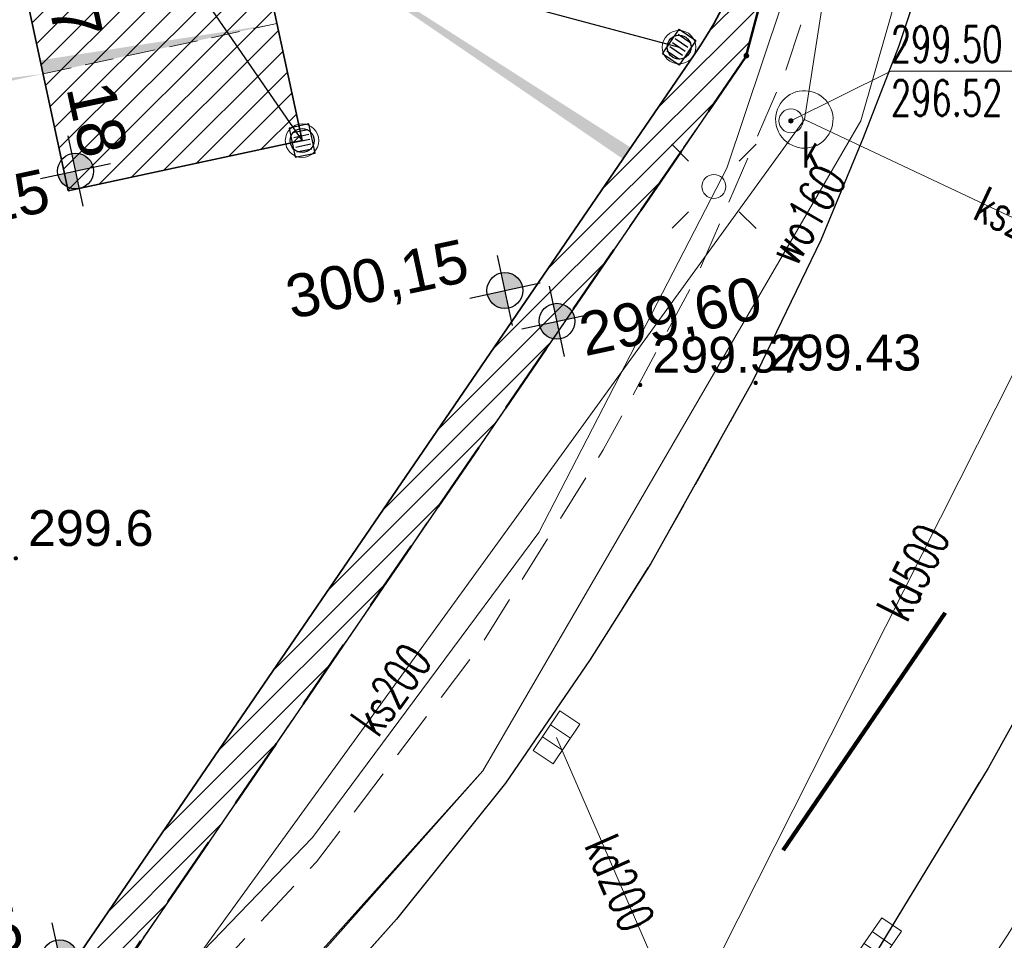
# Model space of a CAD drawing. Header units: metres. Extents: x 6567600 to 13135881, y 5574237 to 11149086.
# Tile 28 of 120: x 6567927 to 6567947, y 5574393 to 5574412. Entities that reach past the tile are written whole.
import ezdxf
from ezdxf.enums import TextEntityAlignment as Align

# ---------------------------------------------------------------- set-up
doc = ezdxf.new("R2010")
doc.units = ezdxf.units.M
for name, pattern in [('zzzxref_260316$0$_MDCP$0$2.0_1.0', [3, 2, -1]), ('zzzxref_260316$0$_MDCP$0$L_0_03', [1, 0.5, -0.5]), ('zzzxref_260316$0$_MDCP$0$L_0_04', [1.5, 1, -0.5]), ('zzzxref_260316$0$PR1183 Chorzów Metalowców V09_TT$0$Kropki przerywana 1', [2.5, 1.5, -1]), ('zzzxref_260316$0$PR1183 Chorzów Metalowców V09_TT$0$Przerywana gęsta', [0.9, 0.6, -0.3])]:
    doc.linetypes.add(name, pattern=pattern)
for name, color, linetype, lineweight in [('zzzxref_260316$0$_MDCP$0$EGB_DzialkaEwidencyjna', 7, 'Continuous', 18), ('zzzxref_260316$0$_MDCP$0$EGB_Klasouzytek', 92, 'Continuous', 18), ('zzzxref_260316$0$_MDCP$0$EGB_KonturUzytkuGruntowego', 92, 'Continuous', 18), ('zzzxref_260316$0$_MDCP$0$EGB_PunktGraniczny', 7, 'Continuous', 18), ('zzzxref_260316$0$_MDCP$0$GES_InneUrzadzeniaTowarzyszace', 7, 'Continuous', 18), ('zzzxref_260316$0$_MDCP$0$GES_InneUrzadzeniaTowarzyszace_P', 7, 'Continuous', 18), ('zzzxref_260316$0$_MDCP$0$GES_PrzewodElektroenergetyczny', 1, 'Continuous', 18), ('zzzxref_260316$0$_MDCP$0$GES_Rzedna', 7, 'Continuous', 18), ('zzzxref_260316$0$_MDCP$0$GES_UrzadzeniaSiecElektroenergetyczna_P', 7, 'Continuous', 18), ('zzzxref_260316$0$_MDCP$0$GES_UrzadzeniaSiecKanalizacyjna_P', 7, 'Continuous', 18), ('zzzxref_260316$0$_MDCP$0$OT_Komunikacja', 7, 'Continuous', 18), ('zzzxref_260316$0$_MDCP$0$OTRN', 7, 'Continuous', 13), ('zzzxref_260316$0$_MDCP$0$OTRS', 7, 'Continuous', 13), ('zzzxref_260316$0$_MDCP$0$OTRS_O', 7, 'Continuous', 20), ('zzzxref_260316$0$_MDCP$0$Z_GRANICE SPRAWDZONE', 100, 'Continuous', 30), ('zzzxref_260316$0$_MDCP$0$Z_ZAKRES', 214, 'Continuous', 90), ('zzzxref_260316$0$_MDCP$1$GES_PrzewodKanalizacyjny', 36, 'Continuous', 18), ('zzzxref_260316$0$_MDCP$1$GES_PrzewodWodociagowy', 5, 'Continuous', 18), ('zzzxref_260316$0$_TT_KAN_D', 96, 'Continuous', 25), ('zzzxref_260316$0$_TT_KAN_D_WPUST', 7, 'Continuous', 25)]:
    doc.layers.add(name, color=color, linetype=linetype, lineweight=lineweight)
for name, color, linetype in [('zzzxref_260316$0$_MDCP$0$OTRN_O', 7, 'Continuous'), ('zzzxref_260316$0$PR1183 Chorzów Metalowców V09_TT$0$FORMA - Arch 01 - PZT 0 ZAKRES OPRACOWANIA', 7, 'Continuous'), ('zzzxref_260316$0$PR1183 Chorzów Metalowców V09_TT$0$FORMA - Arch 01 - PZT 1 Strefy', 7, 'Continuous'), ('zzzxref_260316$0$PR1183 Chorzów Metalowców V09_TT$0$FORMA - Arch 01 - PZT-3 Ukształtowanie terenu', 7, 'Continuous'), ('zzzxref_260316$0$PR1183 Chorzów Metalowców V09_TT$0$FORMA - Arch 01 - PZT-3 Zagospodarowanie', 7, 'Continuous')]:
    doc.layers.add(name, color=color, linetype=linetype)
doc.styles.add('zzzxref_260316$0$$TD_AUDIT_GENERATED_(9E133)', font='simplex.shx')
doc.styles.add('zzzxref_260316$0$$TD_AUDIT_GENERATED_(9E16A)', font='arial.ttf', dxfattribs={"width": 0.9})
doc.styles.add('zzzxref_260316$0$$TD_AUDIT_GENERATED_(B0E6E)', font='arial.ttf')
doc.styles.add('zzzxref_260316$0$$TD_AUDIT_GENERATED_(B0E75)', font='arial.ttf')
pattern_1 = [(45, (0, 1.2501), (-0.265165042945, 0.265165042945), [])]

# ---------------------------------------------------------------- blocks, each defined once
blk = doc.blocks.new('zzzxref_260316$0$_MDCP$0$OTRS')
at = {"layer": 'zzzxref_260316$0$_MDCP$0$OTRS', "color": 0, "lineweight": -3, "const_width": 0.09}
blk.add_lwpolyline([(-0.045, 0, 1), (0.045, 0, 1)], format="xyb", close=True, dxfattribs=at)
at = {"layer": 'zzzxref_260316$0$_MDCP$0$OTRS_O', "color": 0, "style": 'zzzxref_260316$0$$TD_AUDIT_GENERATED_(9E16A)'}
blk.add_attdef('RZEDNA', (0.514, 0.515), '', height=1.5, dxfattribs=at)
blk = doc.blocks.new('zzzxref_260316$0$_MDCP$0$OTRN')
at = {"layer": 'zzzxref_260316$0$_MDCP$0$OTRN', "color": 0, "const_width": 0.09}
blk.add_lwpolyline([(-0.045, 0, 1), (0.045, 0, 1)], format="xyb", close=True, dxfattribs=at)
at = {"layer": 'zzzxref_260316$0$_MDCP$0$OTRN_O', "color": 0, "style": 'zzzxref_260316$0$$TD_AUDIT_GENERATED_(9E16A)'}
blk.add_attdef('RZEDNA', (0.514, 0.515), '', height=1.5, dxfattribs=at)
blk = doc.blocks.new('zzzxref_260316$0$_MDCP$0$other_SUKK')
at = {"color": 0, "linetype": 'Continuous', "lineweight": 18, "flags": 128}
blk.add_lwpolyline([(1, 0.5), (1, -0.5), (-1, -0.5), (-1, 0.5), (1, 0.5)], close=True, dxfattribs=at)
for points in [[(-0.3, 0.5), (-0.3, -0.5)], [(0.3, 0.5), (0.3, -0.5)]]:
    blk.add_lwpolyline(points, dxfattribs=at)
blk = doc.blocks.new('zzzxref_260316$0$_MDCP$0$other_SUEO')
at = {"color": 0, "linetype": 'Continuous', "lineweight": 18, "flags": 128}
for points in [[(-1.06, 1.06), (-1.76, 1.76)], [(1.76, 1.76), (1.06, 1.06)], [(-1.74, -1.74), (-1.06, -1.06)], [(1.06, -1.06), (1.76, -1.76)]]:
    blk.add_lwpolyline(points, dxfattribs=at)
at = {"color": 0, "linetype": 'Continuous', "lineweight": 18}
blk.add_circle((0, 0), 0.5, dxfattribs=at)
blk = doc.blocks.new('zzzxref_260316$0$_MDCP$0$other_SUPS01_05')
at = {"linetype": 'Continuous', "lineweight": 13}
blk.add_hatch(color=0, dxfattribs=at).paths.add_polyline_path([(0, -0.091, 1), (0, 0.091, 1)])
at = {"color": 0, "linetype": 'Continuous', "lineweight": 13}
blk.add_circle((0, 0), 0.0906, dxfattribs=at)
blk = doc.blocks.new('zzzxref_260316$0$_MDCP$0$other_SUPW_O')
at = {"color": 0, "linetype": 'Continuous', "lineweight": 18}
blk.add_circle((0, 0), 0.5, dxfattribs=at)
blk = doc.blocks.new('zzzxref_260316$0$_MDCP$0$EGPG_N')
at = {"linetype": 'Continuous', "lineweight": 13}
blk.add_hatch(color=0, dxfattribs=at).paths.add_polyline_path([(0, -0.1, 1), (0, 0.1, 1)])
at = {"color": 0, "linetype": 'Continuous', "lineweight": 13}
blk.add_circle((0, 0), 0.1, dxfattribs=at)
blk = doc.blocks.new('zzzxref_260316$0$_MDCP$0$L_0_02_1')
at = {"color": 0}
blk.add_point((0, 0), dxfattribs=at)
blk = doc.blocks.new('zzzxref_260316$0$_MDCP$0$L_0_02_2')
at = {"color": 0}
blk.add_point((0, 0), dxfattribs=at)
blk = doc.blocks.new('zzzxref_260316$0$PR1183 Chorzów Metalowców V09_TT$0$Miejsca parkingowe 27[17]', base_point=(6567918.151, 5574451.203))
at = {"layer": 'zzzxref_260316$0$PR1183 Chorzów Metalowców V09_TT$0$FORMA - Arch 01 - PZT-3 Zagospodarowanie', "color": 7, "linetype": 'zzzxref_260316$0$PR1183 Chorzów Metalowców V09_TT$0$Przerywana gęsta', "lineweight": 13}
blk.add_line((6567927.082, 5574409.651), (6567931.97, 5574410.702), dxfattribs=at)
at = {"layer": 'zzzxref_260316$0$PR1183 Chorzów Metalowców V09_TT$0$FORMA - Arch 01 - PZT-3 Zagospodarowanie', "color": 7, "lineweight": 13, "style": 'zzzxref_260316$0$$TD_AUDIT_GENERATED_(B0E75)'}
for tag, p in [('num_start_0', (6567919.287, 5574450.267)), ('num_start_1', (6567919.812, 5574447.822)), ('num_start_2', (6567920.337, 5574445.37)), ('num_start_3', (6567920.863, 5574442.934)), ('num_start_4', (6567921.388, 5574440.481)), ('num_start_5', (6567921.913, 5574438.037)), ('num_start_6', (6567922.438, 5574435.601)), ('num_start_7', (6567922.964, 5574433.148)), ('num_start_8', (6567923.489, 5574430.704)), ('num_start_9', (6567924.014, 5574428.26)), ('num_start_10', (6567924.54, 5574425.825)), ('num_start_11', (6567925.065, 5574423.38)), ('num_start_12', (6567925.59, 5574420.928)), ('num_start_13', (6567926.116, 5574418.492)), ('num_start_14', (6567926.641, 5574416.04)), ('num_start_15', (6567927.166, 5574413.595)), ('num_start_16', (6567927.692, 5574411.16)), ('num_start_17', (6567928.217, 5574408.707))]:
    blk.add_attdef(tag, text='', height=1, rotation=282.1296, dxfattribs=at).set_placement(p, align=Align.MIDDLE_CENTER)
blk = doc.blocks.new('zzzxref_260316$0$PR1183 Chorzów Metalowców V09_TT$0$Koty wysokościowe_62', base_point=(6567936.733, 5574405.127))
at = {"layer": 'zzzxref_260316$0$PR1183 Chorzów Metalowców V09_TT$0$FORMA - Arch 01 - PZT-3 Ukształtowanie terenu', "linetype": 'Continuous', "lineweight": 25}
for points in [[(6567936.733, 5574405.127), (6567937.1, 5574405.206), (6567937.042, 5574405.34), (6567936.937, 5574405.442), (6567936.801, 5574405.496), (6567936.655, 5574405.494)], [(6567936.733, 5574405.127), (6567936.367, 5574405.048), (6567936.425, 5574404.914), (6567936.53, 5574404.812), (6567936.666, 5574404.758), (6567936.812, 5574404.76)]]:
    blk.add_hatch(color=6, dxfattribs=at).paths.add_polyline_path(points)
at = {"layer": 'zzzxref_260316$0$PR1183 Chorzów Metalowców V09_TT$0$FORMA - Arch 01 - PZT-3 Ukształtowanie terenu', "color": 6, "linetype": 'Continuous', "lineweight": 25}
for p, q in [((6567936.891, 5574404.394), (6567936.576, 5574405.86)), ((6567936, 5574404.969), (6567937.467, 5574405.285))]:
    blk.add_line(p, q, dxfattribs=at)
blk.add_circle((6567936.733, 5574405.127), 0.375, dxfattribs=at)
at = {"layer": 'zzzxref_260316$0$PR1183 Chorzów Metalowców V09_TT$0$FORMA - Arch 01 - PZT-3 Ukształtowanie terenu', "color": 6, "lineweight": 25, "insert": (6567932.309, 5574404.363), "char_height": 0.9, "attachment_point": 7, "rotation": 12.1296, "style": 'zzzxref_260316$0$$TD_AUDIT_GENERATED_(B0E6E)'}
blk.add_mtext('\\A1;{\\pql;\\fArial|b0|i0|c238|p0;\\W1.000000;300,15}', dxfattribs=at)
blk = doc.blocks.new('zzzxref_260316$0$PR1183 Chorzów Metalowców V09_TT$0$Koty wysokościowe_61', base_point=(6567927.43, 5574391.186))
at = {"layer": 'zzzxref_260316$0$PR1183 Chorzów Metalowców V09_TT$0$FORMA - Arch 01 - PZT-3 Ukształtowanie terenu', "linetype": 'Continuous', "lineweight": 25}
for points in [[(6567927.43, 5574391.186), (6567927.796, 5574391.265), (6567927.738, 5574391.399), (6567927.633, 5574391.501), (6567927.497, 5574391.555), (6567927.351, 5574391.552)], [(6567927.43, 5574391.186), (6567927.063, 5574391.107), (6567927.121, 5574390.973), (6567927.226, 5574390.871), (6567927.362, 5574390.817), (6567927.508, 5574390.819)]]:
    blk.add_hatch(color=6, dxfattribs=at).paths.add_polyline_path(points)
at = {"layer": 'zzzxref_260316$0$PR1183 Chorzów Metalowców V09_TT$0$FORMA - Arch 01 - PZT-3 Ukształtowanie terenu', "color": 6, "linetype": 'Continuous', "lineweight": 25}
for p, q in [((6567927.587, 5574390.453), (6567927.272, 5574391.919)), ((6567926.696, 5574391.028), (6567928.163, 5574391.343))]:
    blk.add_line(p, q, dxfattribs=at)
blk.add_circle((6567927.43, 5574391.186), 0.375, dxfattribs=at)
at = {"layer": 'zzzxref_260316$0$PR1183 Chorzów Metalowców V09_TT$0$FORMA - Arch 01 - PZT-3 Ukształtowanie terenu', "color": 6, "lineweight": 25, "insert": (6567923.005, 5574390.422), "char_height": 0.9, "attachment_point": 7, "rotation": 12.1296, "style": 'zzzxref_260316$0$$TD_AUDIT_GENERATED_(B0E6E)'}
blk.add_mtext('\\A1;{\\pql;\\fArial|b0|i0|c238|p0;\\W1.000000;300,25}', dxfattribs=at)
blk = doc.blocks.new('zzzxref_260316$0$PR1183 Chorzów Metalowców V09_TT$0$Koty wysokościowe_55', base_point=(6567937.821, 5574404.484))
at = {"layer": 'zzzxref_260316$0$PR1183 Chorzów Metalowców V09_TT$0$FORMA - Arch 01 - PZT-3 Ukształtowanie terenu', "linetype": 'Continuous', "lineweight": 25}
for points in [[(6567937.821, 5574404.484), (6567938.188, 5574404.563), (6567938.13, 5574404.697), (6567938.025, 5574404.799), (6567937.889, 5574404.853), (6567937.743, 5574404.851)], [(6567937.821, 5574404.484), (6567937.455, 5574404.405), (6567937.513, 5574404.271), (6567937.618, 5574404.169), (6567937.754, 5574404.115), (6567937.9, 5574404.118)]]:
    blk.add_hatch(color=6, dxfattribs=at).paths.add_polyline_path(points)
at = {"layer": 'zzzxref_260316$0$PR1183 Chorzów Metalowców V09_TT$0$FORMA - Arch 01 - PZT-3 Ukształtowanie terenu', "color": 6, "linetype": 'Continuous', "lineweight": 25}
for p, q in [((6567937.979, 5574403.751), (6567937.664, 5574405.218)), ((6567937.088, 5574404.327), (6567938.555, 5574404.642))]:
    blk.add_line(p, q, dxfattribs=at)
blk.add_circle((6567937.821, 5574404.484), 0.375, dxfattribs=at)
at = {"layer": 'zzzxref_260316$0$PR1183 Chorzów Metalowców V09_TT$0$FORMA - Arch 01 - PZT-3 Ukształtowanie terenu', "color": 6, "lineweight": 25, "insert": (6567938.439, 5574403.588), "char_height": 0.9, "attachment_point": 7, "rotation": 12.1296, "style": 'zzzxref_260316$0$$TD_AUDIT_GENERATED_(B0E6E)'}
blk.add_mtext('\\A1;{\\pql;\\fArial|b0|i0|c238|p0;\\W1.000000;299,60}', dxfattribs=at)
blk = doc.blocks.new('zzzxref_260316$0$PR1183 Chorzów Metalowców V09_TT$0$Koty wysokościowe_53', base_point=(6567927.762, 5574407.622))
at = {"layer": 'zzzxref_260316$0$PR1183 Chorzów Metalowców V09_TT$0$FORMA - Arch 01 - PZT-3 Ukształtowanie terenu', "linetype": 'Continuous', "lineweight": 25}
for points in [[(6567927.762, 5574407.622), (6567928.129, 5574407.701), (6567928.071, 5574407.835), (6567927.966, 5574407.937), (6567927.829, 5574407.991), (6567927.683, 5574407.988)], [(6567927.762, 5574407.622), (6567927.395, 5574407.543), (6567927.453, 5574407.409), (6567927.558, 5574407.307), (6567927.694, 5574407.253), (6567927.841, 5574407.255)]]:
    blk.add_hatch(color=6, dxfattribs=at).paths.add_polyline_path(points)
at = {"layer": 'zzzxref_260316$0$PR1183 Chorzów Metalowców V09_TT$0$FORMA - Arch 01 - PZT-3 Ukształtowanie terenu', "color": 6, "linetype": 'Continuous', "lineweight": 25}
for p, q in [((6567927.92, 5574406.889), (6567927.604, 5574408.355)), ((6567927.029, 5574407.464), (6567928.495, 5574407.779))]:
    blk.add_line(p, q, dxfattribs=at)
blk.add_circle((6567927.762, 5574407.622), 0.375, dxfattribs=at)
at = {"layer": 'zzzxref_260316$0$PR1183 Chorzów Metalowców V09_TT$0$FORMA - Arch 01 - PZT-3 Ukształtowanie terenu', "color": 6, "lineweight": 25, "insert": (6567923.558, 5574405.831), "char_height": 0.9, "attachment_point": 7, "rotation": 12.1296, "style": 'zzzxref_260316$0$$TD_AUDIT_GENERATED_(B0E6E)'}
blk.add_mtext('\\A1;{\\pql;\\fArial|b0|i0|c238|p0;\\W1.000000;300,25}', dxfattribs=at)
blk = doc.blocks.new('zzzxref_260316')
at = {"layer": 'zzzxref_260316$0$PR1183 Chorzów Metalowców V09_TT$0$FORMA - Arch 01 - PZT 1 Strefy', "linetype": 'Continuous', "lineweight": 0, "true_color": 0x577933}
h = blk.add_hatch(dxfattribs=at)
h.set_pattern_fill('ANSI31', color=77, scale=3, style=0)
h.set_pattern_definition(pattern_1)
h.paths.add_polyline_path([(6567874.014, 5574370.037), (6567903.73, 5574376.76), (6567926.87, 5574389.48), (6567941.769, 5574411.258), (6567945.87, 5574426.93), (6567946.274, 5574439.041), (6567944.961, 5574439.568), (6567943.09, 5574448.275), (6567939.696, 5574459.298), (6567938.856, 5574458.437), (6567945.454, 5574427.738), (6567940.566, 5574426.687), (6567942.208, 5574419.044, -0.198349), (6567940.833, 5574411.513), (6567926.815, 5574391.018), (6567903.433, 5574378.164), (6567873.643, 5574371.762)])
at = {"layer": 'zzzxref_260316$0$PR1183 Chorzów Metalowców V09_TT$0$FORMA - Arch 01 - PZT 1 Strefy', "linetype": 'Continuous', "lineweight": 0, "true_color": 0x4b7a78}
h = blk.add_hatch(dxfattribs=at)
h.set_pattern_fill('ANSI31', color=137, scale=3, style=0)
h.set_pattern_definition(pattern_1)
h.paths.add_polyline_path([(6567936.333, 5574415.447), (6567927.928, 5574454.554), (6567918.151, 5574452.453), (6567927.607, 5574408.457), (6567932.495, 5574409.508), (6567931.445, 5574414.396)])
at = {"layer": 'zzzxref_260316$0$PR1183 Chorzów Metalowców V09_TT$0$FORMA - Arch 01 - PZT-3 Zagospodarowanie', "linetype": 'Continuous', "lineweight": 5}
for points in [[(6567939.362, 5574409.363), (6567931.507, 5574414.386), (6567939.199, 5574409.125)], [(6567927.021, 5574411.184), (6567931.969, 5574411.952), (6567927.082, 5574410.901)], [(6567923.844, 5574410.501), (6567927.082, 5574410.901), (6567923.904, 5574410.219)]]:
    blk.add_hatch(color=7, dxfattribs=at).paths.add_polyline_path(points)
at = {"layer": 'zzzxref_260316$0$_MDCP$0$EGB_DzialkaEwidencyjna', "linetype": 'Continuous', "lineweight": 18}
for p, q in [((6567870.09, 5574563.29), (6567937.22, 5574576.21)), ((6567937.22, 5574576.21), (6567953.2, 5574485.85)), ((6567849.51, 5574552.26), (6567921.55, 5574569.11)), ((6567921.55, 5574569.11), (6567849.51, 5574552.26)), ((6567921.55, 5574569.11), (6567946.41, 5574443.1)), ((6567946.41, 5574443.1), (6567921.55, 5574569.11)), ((6567848.19, 5574557.83), (6567870.09, 5574563.29)), ((6567849.51, 5574552.26), (6567848.19, 5574557.83)), ((6567830.11, 5574547.72), (6567849.51, 5574552.26)), ((6567829, 5574518.49), (6567830.11, 5574547.72)), ((6567851.37, 5574441.53), (6567829, 5574518.49)), ((6567953.2, 5574485.85), (6567954.34, 5574479.4)), ((6567954.34, 5574479.4), (6567964.63, 5574421.22)), ((6567946.41, 5574443.1), (6567945.87, 5574426.93)), ((6567945.87, 5574426.93), (6567946.41, 5574443.1)), ((6567857.95, 5574413.39), (6567851.37, 5574441.53)), ((6567945.87, 5574426.93), (6567941.78, 5574411.28)), ((6567941.78, 5574411.28), (6567945.87, 5574426.93)), ((6567964.63, 5574421.22), (6567961.98, 5574385.01)), ((6567864.17, 5574367.81), (6567857.95, 5574413.39)), ((6567941.78, 5574411.28), (6567926.87, 5574389.48)), ((6567926.87, 5574389.48), (6567941.78, 5574411.28)), ((6567926.87, 5574389.48), (6567903.73, 5574376.76)), ((6567903.73, 5574376.76), (6567926.87, 5574389.48)), ((6567961.98, 5574385.01), (6567940.38, 5574379.35)), ((6567940.38, 5574379.35), (6567927.03, 5574350.99)), ((6567903.73, 5574376.76), (6567864.17, 5574367.81)), ((6567864.17, 5574367.81), (6567903.73, 5574376.76)), ((6567869.98, 5574345.11), (6567864.17, 5574367.81)), ((6567921.32, 5574359.06), (6567869.98, 5574345.11)), ((6567923.464, 5574348.631), (6567921.32, 5574359.06)), ((6567927.03, 5574350.99), (6567923.464, 5574348.631))]:
    blk.add_line(p, q, dxfattribs=at)
at = {"layer": 'zzzxref_260316$0$_MDCP$0$EGB_Klasouzytek', "lineweight": 18}
blk.add_lwpolyline([(6567945.87, 5574426.93), (6567941.78, 5574411.28), (6567926.87, 5574389.48)], dxfattribs=at)
at = {"layer": 'zzzxref_260316$0$_MDCP$0$EGB_KonturUzytkuGruntowego', "linetype": 'zzzxref_260316$0$_MDCP$0$L_0_03', "lineweight": 18, "flags": 128}
blk.add_lwpolyline([(6567945.87, 5574426.93), (6567941.78, 5574411.28), (6567926.87, 5574389.48)], dxfattribs=at)
at = {"layer": 'zzzxref_260316$0$_MDCP$0$EGB_PunktGraniczny'}
blk.add_point((6567941.78, 5574411.28), dxfattribs=at)
at = {"layer": 'zzzxref_260316$0$_MDCP$0$GES_InneUrzadzeniaTowarzyszace', "color": 36, "linetype": 'Continuous', "lineweight": 18, "flags": 128}
blk.add_lwpolyline([(6567942.929, 5574409.353), (6567942.862, 5574409.364), (6567942.796, 5574409.383), (6567942.732, 5574409.409), (6567942.672, 5574409.441), (6567942.616, 5574409.481), (6567942.565, 5574409.527), (6567942.52, 5574409.578), (6567942.48, 5574409.634), (6567942.447, 5574409.694), (6567942.422, 5574409.758), (6567942.404, 5574409.824), (6567942.393, 5574409.891), (6567942.39, 5574409.96), (6567942.395, 5574410.028), (6567942.408, 5574410.095), (6567942.428, 5574410.161), (6567942.456, 5574410.223), (6567942.49, 5574410.283), (6567942.532, 5574410.337), (6567942.579, 5574410.387), (6567942.631, 5574410.431), (6567942.688, 5574410.469), (6567942.749, 5574410.5), (6567942.814, 5574410.524), (6567942.88, 5574410.54), (6567942.948, 5574410.549), (6567943.017, 5574410.55), (6567943.085, 5574410.543), (6567943.152, 5574410.528), (6567943.216, 5574410.506), (6567943.278, 5574410.476), (6567943.336, 5574410.44), (6567943.39, 5574410.397), (6567943.438, 5574410.349), (6567943.481, 5574410.295), (6567943.517, 5574410.237), (6567943.546, 5574410.175), (6567943.568, 5574410.11), (6567943.583, 5574410.043), (6567943.589, 5574409.975), (6567943.588, 5574409.907), (6567943.58, 5574409.839), (6567943.563, 5574409.772), (6567943.539, 5574409.708), (6567943.508, 5574409.647), (6567943.47, 5574409.59), (6567943.426, 5574409.538), (6567943.376, 5574409.491), (6567943.321, 5574409.45), (6567943.262, 5574409.415), (6567943.199, 5574409.388), (6567943.133, 5574409.368), (6567943.066, 5574409.355), (6567942.998, 5574409.35)], close=True, dxfattribs=at)
at = {"layer": 'zzzxref_260316$0$_MDCP$0$GES_PrzewodElektroenergetyczny', "color": 1, "linetype": 'Continuous', "lineweight": 18, "flags": 128}
blk.add_lwpolyline([(6567865.43, 5574365.71), (6567866.05, 5574365.89), (6567896.56, 5574374.5), (6567904.27, 5574376.45), (6567911.08, 5574378.87), (6567917.57, 5574382.21), (6567923.68, 5574386.39), (6567927.96, 5574390.03), (6567932.71, 5574394.95), (6567937.44, 5574401.32), (6567941.37, 5574408.93), (6567944.03, 5574416.87), (6567946.43, 5574428.12), (6567947.07, 5574438.02), (6567946.76, 5574445.07), (6567943.54, 5574465.05), (6567937.11, 5574496.16), (6567934.67, 5574502.03), (6567928.51, 5574535.24), (6567922.19, 5574569.25)], dxfattribs=at)
at = {"layer": 'zzzxref_260316$0$_MDCP$0$GES_Rzedna', "color": 7, "linetype": 'Continuous', "lineweight": 13, "flags": 128}
blk.add_lwpolyline([(6567947.374, 5574410.959), (6567944.796, 5574410.959), (6567942.71, 5574409.92)], dxfattribs=at)
at = {"layer": 'zzzxref_260316$0$_MDCP$0$OT_Komunikacja', "color": 7, "linetype": 'Continuous', "lineweight": 25, "flags": 128}
for points in [[(6567956.865, 5574448.256), (6567957.127, 5574445.77), (6567957.326, 5574443.683), (6567957.494, 5574439.375), (6567957.584, 5574436.196), (6567957.448, 5574433.219), (6567957.291, 5574430.461), (6567957.102, 5574428.646), (6567956.882, 5574426.779), (6567956.525, 5574424.251), (6567956.001, 5574421.378), (6567955.634, 5574419.668), (6567954.863, 5574416.361), (6567954.391, 5574414.651), (6567953.824, 5574412.7), (6567953.08, 5574410.424), (6567951.475, 5574406.082), (6567950.226, 5574403.154), (6567949.105, 5574400.712), (6567947.856, 5574398.247), (6567946.829, 5574396.401), (6567945.062, 5574393.494), (6567943.667, 5574391.188)], [(6567948.648, 5574448.732), (6567948.975, 5574446.476), (6567949.265, 5574444.281), (6567949.349, 5574442.886), (6567949.478, 5574440.508), (6567949.478, 5574438.827), (6567949.548, 5574436.345), (6567949.466, 5574434.494), (6567949.331, 5574431.506), (6567949.013, 5574428.567), (6567948.397, 5574424.452), (6567947.845, 5574421.592), (6567946.958, 5574417.848), (6567946.194, 5574415.206), (6567944.955, 5574411.463), (6567944.22, 5574409.565), (6567943.335, 5574407.431), (6567941.896, 5574404.446), (6567939.781, 5574400.677), (6567938.516, 5574398.665), (6567936.744, 5574396.084), (6567934.465, 5574393.243), (6567932.327, 5574390.844)]]:
    blk.add_lwpolyline(points, dxfattribs=at)
at = {"layer": 'zzzxref_260316$0$_MDCP$0$OT_Komunikacja', "color": 7, "linetype": 'zzzxref_260316$0$_MDCP$0$L_0_04', "lineweight": 18, "flags": 128}
for points in [[(6567947.515, 5574455.698), (6567948.396, 5574450.424), (6567948.648, 5574448.732), (6567948.975, 5574446.476), (6567949.265, 5574444.281), (6567949.478, 5574440.508), (6567949.478, 5574438.827), (6567949.548, 5574436.345), (6567949.466, 5574434.494), (6567949.331, 5574431.506), (6567949.013, 5574428.567), (6567948.397, 5574424.452), (6567947.845, 5574421.592), (6567946.958, 5574417.848), (6567946.194, 5574415.206), (6567944.955, 5574411.463), (6567944.22, 5574409.565), (6567943.335, 5574407.431), (6567941.896, 5574404.446), (6567940.723, 5574402.331), (6567939.781, 5574400.677), (6567938.516, 5574398.665), (6567936.744, 5574396.084), (6567934.465, 5574393.243), (6567932.327, 5574390.844), (6567928.971, 5574387.543), (6567926.7, 5574385.54), (6567925.032, 5574384.195), (6567923.337, 5574382.935), (6567920.797, 5574381.179), (6567917.606, 5574379.366), (6567914.527, 5574377.737), (6567911.816, 5574376.502), (6567909.558, 5574375.579), (6567907.269, 5574374.816), (6567903.606, 5574373.672), (6567899.382, 5574372.528), (6567894.891, 5574371.274), (6567878.894, 5574366.917), (6567867.949, 5574363.87), (6567863.154, 5574362.61), (6567857.11, 5574361.35), (6567856.863, 5574364.456), (6567856.582, 5574368.039), (6567856.09, 5574372.83), (6567857, 5574372.9), (6567856.31, 5574378.9), (6567855.79, 5574382.87), (6567855.18, 5574386.83), (6567854.51, 5574390.76), (6567853.78, 5574394.71), (6567853.05, 5574398.63), (6567852.19, 5574402.6), (6567849.76, 5574413.26), (6567849.89, 5574414.22), (6567851.83, 5574414.67), (6567851.37, 5574416.66), (6567854.58, 5574417.42), (6567850.88, 5574432.39), (6567845.96, 5574431.22), (6567840.92, 5574450.67), (6567838.96, 5574456.25), (6567831.07, 5574490.06), (6567830.27, 5574495.98), (6567829, 5574501.83), (6567827.92, 5574506.7), (6567826.86, 5574511.56), (6567826.08, 5574515.52), (6567825.4, 5574519.47), (6567824.95, 5574522.44), (6567824.5, 5574526.43), (6567824.25, 5574529.43), (6567824.08, 5574532.42), (6567824.01, 5574536.4), (6567824.25, 5574539.41), (6567825.44, 5574545.29), (6567826.09, 5574547.18), (6567826.92, 5574548.98), (6567827.87, 5574550.71), (6567829, 5574552.37), (6567849.24, 5574556.86), (6567847.84, 5574562.43), (6567850.42, 5574563.07), (6567851, 5574562.82), (6567857.08, 5574558.64), (6567878.36, 5574563.51), (6567907.32, 5574570.28), (6567907.73, 5574567.88), (6567878.94, 5574561.2), (6567857.62, 5574556.33), (6567833.07, 5574550.68), (6567832.17, 5574550.48), (6567830.79, 5574549.8), (6567829.67, 5574548.79), (6567828.68, 5574547.02), (6567827.68, 5574544.22), (6567827.06, 5574541.37), (6567826.61, 5574538.33), (6567826.47, 5574535.3), (6567826.62, 5574531.27), (6567826.93, 5574527.32), (6567827.29, 5574523.8), (6567827.81, 5574520.34), (6567828.64, 5574515.44), (6567829.22, 5574512.47), (6567831.34, 5574502.7), (6567832, 5574502.04), (6567832.86, 5574501.86), (6567835.48, 5574490.39), (6567838.69, 5574476.72), (6567840.94, 5574477.22), (6567842.1, 5574472.29), (6567839.84, 5574471.76), (6567843.24, 5574457.14), (6567846.41, 5574443.89), (6567846.82, 5574442.27), (6567847.04, 5574441.61), (6567847.42, 5574441.08), (6567847.97, 5574440.71), (6567848.63, 5574440.56), (6567849.32, 5574440.61), (6567851.19, 5574441.04), (6567854.02, 5574429.39), (6567857.72, 5574414.07), (6567855.38, 5574413.53), (6567854.43, 5574412.7), (6567853.63, 5574411.68), (6567853.17, 5574410.72), (6567853.12, 5574409.71), (6567854.26, 5574404.84), (6567855.51, 5574399), (6567857.01, 5574391.2), (6567857.79, 5574386.18), (6567858.35, 5574382.21), (6567859.02, 5574377.27), (6567859.909, 5574368.887), (6567860.055, 5574367.78), (6567860.402, 5574366.895), (6567861.348, 5574365.757), (6567862.743, 5574365.112), (6567863.812, 5574364.983), (6567864.873, 5574365.082), (6567875.385, 5574368.045), (6567887.169, 5574371.344), (6567894.86, 5574373.433), (6567904.193, 5574375.979), (6567909.986, 5574377.842), (6567913.714, 5574379.575), (6567916.29, 5574380.93), (6567919.833, 5574382.929), (6567921.94, 5574384.465), (6567924.837, 5574386.597), (6567926.974, 5574388.488), (6567928.91, 5574390.273), (6567932.797, 5574394.443), (6567936.263, 5574399.014), (6567938.789, 5574403.047), (6567940.719, 5574406.619), (6567942.6, 5574410.97), (6567944.237, 5574415.951), (6567945.095, 5574418.932), (6567946.005, 5574422.667), (6567946.916, 5574428.255), (6567947.357, 5574433.537), (6567947.446, 5574438.626), (6567947.184, 5574444.294), (6567946.685, 5574448.233), (6567946.054, 5574452.175), (6567945.029, 5574458.386), (6567942.856, 5574469.729), (6567945.871, 5574465.435)], [(6567954.89, 5574468.512), (6567956.089, 5574463.26), (6567957.252, 5574458.143), (6567957.794, 5574455.218), (6567958.727, 5574450.183), (6567959.058, 5574447.861), (6567959.67, 5574442.376), (6567959.67, 5574436.486), (6567959.545, 5574431.99), (6567959.099, 5574427.014), (6567958.044, 5574420.969), (6567957.324, 5574417.445), (6567956.07, 5574412.854), (6567954.526, 5574407.996), (6567952.42, 5574402.809), (6567950.598, 5574398.897), (6567948.007, 5574394.119), (6567947.234, 5574392.908), (6567943.824, 5574387.695), (6567941.21, 5574384.2), (6567938.511, 5574380.967), (6567935.556, 5574377.712), (6567933.248, 5574375.394), (6567930.983, 5574373.286), (6567929, 5574371.503), (6567927.008, 5574369.919), (6567923.991, 5574367.643), (6567920.708, 5574365.356), (6567918.61, 5574364.087), (6567916.996, 5574363.184), (6567918.799, 5574366.142), (6567919.163, 5574366.875), (6567920.178, 5574367.514), (6567924.721, 5574370.845), (6567927.159, 5574372.769), (6567929.626, 5574374.868), (6567932.034, 5574377.144), (6567934.651, 5574379.867), (6567936.766, 5574382.158), (6567938.499, 5574384.155), (6567939.717, 5574385.726), (6567941.714, 5574388.428), (6567943.667, 5574391.188), (6567945.062, 5574393.494), (6567946.829, 5574396.401), (6567947.856, 5574398.247), (6567949.105, 5574400.712), (6567950.226, 5574403.154), (6567951.475, 5574406.082), (6567953.08, 5574410.424), (6567953.824, 5574412.7), (6567954.863, 5574416.361), (6567955.634, 5574419.668), (6567956.001, 5574421.378), (6567956.525, 5574424.251), (6567956.882, 5574426.779), (6567957.102, 5574428.646), (6567957.291, 5574430.461), (6567957.448, 5574433.219), (6567957.584, 5574436.196), (6567957.494, 5574439.375), (6567957.326, 5574443.683), (6567956.865, 5574448.256), (6567955.717, 5574455.051), (6567954.618, 5574460.152), (6567953.982, 5574463.046), (6567953.196, 5574466.527), (6567952.865, 5574468.02), (6567953.104, 5574468.962), (6567953.7, 5574470.618), (6567954.406, 5574471.956), (6567954.979, 5574472.711), (6567955.47, 5574473.02), (6567955.795, 5574470.584)]]:
    blk.add_lwpolyline(points, close=True, dxfattribs=at)
at = {"layer": 'zzzxref_260316$0$_MDCP$0$Z_GRANICE SPRAWDZONE', "linetype": 'ByBlock', "flags": 128}
blk.add_lwpolyline([(6567830.11, 5574547.72), (6567849.531, 5574552.262), (6567921.55, 5574569.11), (6567946.41, 5574443.1), (6567945.87, 5574426.93), (6567941.769, 5574411.258), (6567926.87, 5574389.48), (6567903.73, 5574376.76), (6567864.17, 5574367.81), (6567857.95, 5574413.39), (6567851.37, 5574441.53), (6567829, 5574518.49), (6567830.11, 5574547.72)], dxfattribs=at)
at = {"layer": 'zzzxref_260316$0$_MDCP$0$Z_ZAKRES', "linetype": 'zzzxref_260316$0$_MDCP$0$2.0_1.0', "lineweight": 140, "ltscale": 3}
blk.add_lwpolyline([(6567820.407, 5574555.719), (6567847.232, 5574561.997), (6567929.356, 5574581.206), (6567956.443, 5574443.911), (6567955.827, 5574425.481), (6567951.015, 5574407.07), (6567933.777, 5574381.866), (6567907.312, 5574367.318), (6567855.739, 5574355.65), (6567852.582, 5574378.747), (6567848.105, 5574411.572), (6567841.693, 5574438.994), (6567818.946, 5574517.253)], close=True, dxfattribs=at)
at = {"layer": 'zzzxref_260316$0$_MDCP$1$GES_PrzewodKanalizacyjny', "color": 36, "linetype": 'Continuous', "lineweight": 18, "flags": 128}
for points in [[(6567947.89, 5574441.331), (6567942.99, 5574409.95)], [(6567925.72, 5574386.13), (6567942.99, 5574409.95)], [(6567940.45, 5574390.96), (6567950.07, 5574410.02)], [(6567942.99, 5574409.95), (6567952.099, 5574405.661)], [(6567937.81, 5574397.04), (6567940.45, 5574390.96)]]:
    blk.add_lwpolyline(points, dxfattribs=at)
at = {"layer": 'zzzxref_260316$0$_MDCP$1$GES_PrzewodWodociagowy', "color": 5, "linetype": 'Continuous', "lineweight": 18, "flags": 128}
for points in [[(6567926.7, 5574385.54), (6567936.27, 5574396.34), (6567944.17, 5574409.92), (6567946.48, 5574417.99)], [(6567891.58, 5574371.22), (6567903.6, 5574374.16), (6567920.8, 5574381.71), (6567923.69, 5574383.53), (6567926.2, 5574385.12), (6567936.27, 5574396.34)]]:
    blk.add_lwpolyline(points, dxfattribs=at)
at = {"layer": 'zzzxref_260316$0$_TT_KAN_D'}
blk.add_line((6567932.502, 5574409.505), (6567929.401, 5574413.998), dxfattribs=at)
blk.add_lwpolyline([(6567929.639, 5574414.336), (6567940.372, 5574411.459)], dxfattribs=at)
at = {"layer": 'zzzxref_260316$0$_TT_KAN_D_WPUST', "lineweight": 30}
for p, q in [((6567940.615, 5574411.542, 300.175), (6567940.35, 5574411.722, 300.175)), ((6567940.497, 5574411.369, 300.175), (6567940.232, 5574411.549, 300.175)), ((6567940.556, 5574411.456, 300.175), (6567940.291, 5574411.636, 300.175)), ((6567940.382, 5574411.199, 300.175), (6567940.117, 5574411.379, 300.175)), ((6567940.441, 5574411.286, 300.175), (6567940.176, 5574411.466, 300.175)), ((6567932.302, 5574409.677), (6567932.616, 5574409.743)), ((6567932.324, 5574409.574), (6567932.637, 5574409.641)), ((6567932.345, 5574409.472), (6567932.659, 5574409.538)), ((6567932.366, 5574409.374), (6567932.68, 5574409.44)), ((6567932.388, 5574409.271), (6567932.701, 5574409.337))]:
    blk.add_line(p, q, dxfattribs=at)
at = {"layer": 'zzzxref_260316$0$_TT_KAN_D_WPUST', "lineweight": 30, "elevation": 300.175}
blk.add_lwpolyline([(6567940.024, 5574411.321), (6567940.373, 5574411.834), (6567940.72, 5574411.598), (6567940.372, 5574411.085)], close=True, dxfattribs=at)
at = {"layer": 'zzzxref_260316$0$_TT_KAN_D_WPUST', "lineweight": 30}
blk.add_lwpolyline([(6567932.765, 5574409.248), (6567932.637, 5574409.855), (6567932.226, 5574409.768), (6567932.354, 5574409.161)], close=True, dxfattribs=at)
at = {"layer": 'zzzxref_260316$0$_TT_KAN_D_WPUST', "lineweight": 18}
for centre in [(6567940.372, 5574411.459, 300.175), (6567932.495, 5574409.508)]:
    blk.add_circle(centre, 0.35, dxfattribs=at)
at = {"layer": 'zzzxref_260316$0$_TT_KAN_D_WPUST', "color": 96, "lineweight": 30}
for centre in [(6567940.372, 5574411.459, 300.175), (6567932.495, 5574409.508)]:
    blk.add_circle(centre, 0.25, dxfattribs=at)
at = {"layer": 'zzzxref_260316$0$PR1183 Chorzów Metalowców V09_TT$0$FORMA - Arch 01 - PZT 0 ZAKRES OPRACOWANIA', "color": 1, "linetype": 'zzzxref_260316$0$PR1183 Chorzów Metalowców V09_TT$0$Kropki przerywana 1', "lineweight": 50}
for p, q in [((6567941.769, 5574411.258), (6567945.87, 5574426.93)), ((6567926.87, 5574389.48), (6567941.769, 5574411.258))]:
    blk.add_line(p, q, dxfattribs=at)
at = {"layer": 'zzzxref_260316$0$PR1183 Chorzów Metalowców V09_TT$0$FORMA - Arch 01 - PZT 1 Strefy', "color": 131, "linetype": 'Continuous', "lineweight": 13, "true_color": 0x97f4f0}
for p, q in [((6567918.151, 5574452.453), (6567927.607, 5574408.457)), ((6567932.495, 5574409.508), (6567931.445, 5574414.396)), ((6567927.607, 5574408.457), (6567932.495, 5574409.508))]:
    blk.add_line(p, q, dxfattribs=at)
at = {"layer": 'zzzxref_260316$0$PR1183 Chorzów Metalowców V09_TT$0$FORMA - Arch 01 - PZT 1 Strefy', "color": 254, "linetype": 'Continuous', "lineweight": 13, "true_color": 0xd2d2ff}
for p, q in [((6567927.607, 5574408.457), (6567918.151, 5574452.453)), ((6567931.445, 5574414.396), (6567932.495, 5574409.508)), ((6567926.815, 5574391.018), (6567940.833, 5574411.513)), ((6567932.495, 5574409.508), (6567927.607, 5574408.457))]:
    blk.add_line(p, q, dxfattribs=at)
at = {"layer": 'zzzxref_260316$0$PR1183 Chorzów Metalowców V09_TT$0$FORMA - Arch 01 - PZT 1 Strefy', "color": 71, "linetype": 'Continuous', "lineweight": 13, "true_color": 0xaff266}
for p, q in [((6567941.769, 5574411.258), (6567945.87, 5574426.93)), ((6567940.833, 5574411.513), (6567926.815, 5574391.018)), ((6567926.87, 5574389.48), (6567941.769, 5574411.258))]:
    blk.add_line(p, q, dxfattribs=at)
at = {"layer": 'zzzxref_260316$0$PR1183 Chorzów Metalowców V09_TT$0$FORMA - Arch 01 - PZT 1 Strefy', "color": 254, "linetype": 'Continuous', "lineweight": 13, "true_color": 0xd2d2ff}
blk.add_arc((6567932.402, 5574416.944), 10.028, 327.2088, 12.0898, dxfattribs=at)
at = {"layer": 'zzzxref_260316$0$PR1183 Chorzów Metalowców V09_TT$0$FORMA - Arch 01 - PZT 1 Strefy', "color": 71, "linetype": 'Continuous', "lineweight": 13, "true_color": 0xaff266}
blk.add_arc((6567932.401, 5574416.944), 10.03, 327.2114, 12.0872, dxfattribs=at)
at = {"layer": 'zzzxref_260316$0$PR1183 Chorzów Metalowców V09_TT$0$FORMA - Arch 01 - PZT-3 Zagospodarowanie', "color": 7, "linetype": 'Continuous', "lineweight": 35}
for p, q in [((6567918.151, 5574452.453), (6567927.607, 5574408.457)), ((6567931.445, 5574414.396), (6567932.495, 5574409.508)), ((6567940.686, 5574411.298), (6567926.815, 5574391.018)), ((6567932.495, 5574409.508), (6567927.607, 5574408.457))]:
    blk.add_line(p, q, dxfattribs=at)
blk.add_arc((6567932.432, 5574416.943), 10, 325.63, 12.1296, dxfattribs=at)
at = {"layer": 'zzzxref_260316$0$_MDCP$0$EGB_DzialkaEwidencyjna', "linetype": 'Continuous', "xscale": 0.5, "yscale": 0.5, "zscale": 0.5}
for name, rotation in [('zzzxref_260316$0$_MDCP$0$L_0_02_1', 75.35), ('zzzxref_260316$0$_MDCP$0$L_0_02_2', 235.63)]:
    blk.add_blockref(name, (6567941.78, 5574411.28), dxfattribs=dict(at, rotation=rotation))
at = {"layer": 'zzzxref_260316$0$_MDCP$0$EGB_PunktGraniczny', "linetype": 'Continuous', "xscale": 0.5, "yscale": 0.5, "zscale": 0.5}
blk.add_blockref('zzzxref_260316$0$_MDCP$0$EGPG_N', (6567941.78, 5574411.28), dxfattribs=at)
at = {"layer": 'zzzxref_260316$0$_MDCP$0$GES_InneUrzadzeniaTowarzyszace_P', "linetype": 'Continuous', "xscale": 0.5, "yscale": 0.5, "zscale": 0.5}
blk.add_blockref('zzzxref_260316$0$_MDCP$0$other_SUPW_O', (6567942.71, 5574409.92), dxfattribs=at)
at = {"layer": 'zzzxref_260316$0$_MDCP$0$GES_Rzedna', "color": 36, "linetype": 'Continuous', "xscale": 0.5, "yscale": 0.5, "zscale": 0.5}
blk.add_blockref('zzzxref_260316$0$_MDCP$0$other_SUPS01_05', (6567942.71, 5574409.92), dxfattribs=at)
at = {"layer": 'zzzxref_260316$0$_MDCP$0$GES_UrzadzeniaSiecElektroenergetyczna_P', "linetype": 'Continuous', "xscale": 0.5, "yscale": 0.5, "zscale": 0.5}
blk.add_blockref('zzzxref_260316$0$_MDCP$0$other_SUEO', (6567941.1, 5574408.55), dxfattribs=at)
at = {"layer": 'zzzxref_260316$0$_MDCP$0$GES_UrzadzeniaSiecKanalizacyjna_P', "color": 36, "linetype": 'Continuous', "zscale": 0.5}
for p, xscale, yscale, rotation in [((6567937.81, 5574397.04), 0.4999999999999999, 0.4999999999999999, 56.10496024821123), ((6567944.53, 5574392.72), 0.5, 0.5, 55.49776084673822)]:
    blk.add_blockref('zzzxref_260316$0$_MDCP$0$other_SUKK', p, dxfattribs=dict(at, xscale=xscale, yscale=yscale, rotation=rotation))
at = {"layer": 'zzzxref_260316$0$_MDCP$0$OTRN', "color": 14, "xscale": 0.5, "yscale": 0.5, "zscale": 0.5}
blk.add_blockref('zzzxref_260316$0$_MDCP$0$OTRN', (6567926.512, 5574400.782, 299.565), dxfattribs=at).add_auto_attribs({'RZEDNA': '299.6'})
at = {"layer": 'zzzxref_260316$0$_MDCP$0$OTRS', "xscale": 0.5, "yscale": 0.5, "zscale": 0.5}
for p, values in [((6567941.972, 5574404.447, 299.427), {'RZEDNA': '299.43'}), ((6567939.559, 5574404.403, 299.566), {'RZEDNA': '299.57'})]:
    blk.add_blockref('zzzxref_260316$0$_MDCP$0$OTRS', p, dxfattribs=at).add_auto_attribs(values)
at = {"layer": 'zzzxref_260316$0$PR1183 Chorzów Metalowców V09_TT$0$FORMA - Arch 01 - PZT-3 Ukształtowanie terenu', "color": 6, "lineweight": 25}
for name, p in [('zzzxref_260316$0$PR1183 Chorzów Metalowców V09_TT$0$Koty wysokościowe_53', (6567927.762, 5574408.872)), ('zzzxref_260316$0$PR1183 Chorzów Metalowców V09_TT$0$Koty wysokościowe_62', (6567936.733, 5574406.377)), ('zzzxref_260316$0$PR1183 Chorzów Metalowców V09_TT$0$Koty wysokościowe_55', (6567937.821, 5574405.734)), ('zzzxref_260316$0$PR1183 Chorzów Metalowców V09_TT$0$Koty wysokościowe_61', (6567927.43, 5574392.436))]:
    blk.add_blockref(name, p, dxfattribs=at)
at = {"layer": 'zzzxref_260316$0$PR1183 Chorzów Metalowców V09_TT$0$FORMA - Arch 01 - PZT-3 Zagospodarowanie', "color": 7, "linetype": 'zzzxref_260316$0$PR1183 Chorzów Metalowców V09_TT$0$Przerywana gęsta', "lineweight": 15}
ref = blk.add_blockref('zzzxref_260316$0$PR1183 Chorzów Metalowców V09_TT$0$Miejsca parkingowe 27[17]', (6567918.151, 5574452.453), dxfattribs=at)
ref.add_attrib('num_start_16', '17', dxfattribs={"color": 7, "lineweight": 13, "height": 1, "rotation": 282.1296, "style": 'zzzxref_260316$0$$TD_AUDIT_GENERATED_(B0E75)'}).set_placement((6567927.692, 5574412.41), align=Align.MIDDLE_CENTER)
ref.add_attrib('num_start_17', '18', dxfattribs={"color": 7, "lineweight": 13, "height": 1, "rotation": 282.1296, "style": 'zzzxref_260316$0$$TD_AUDIT_GENERATED_(B0E75)'}).set_placement((6567928.217, 5574409.957), align=Align.MIDDLE_CENTER)
at = {"layer": 'zzzxref_260316$0$_MDCP$0$GES_InneUrzadzeniaTowarzyszace_P', "color": 7, "lineweight": 15, "style": 'zzzxref_260316$0$$TD_AUDIT_GENERATED_(9E133)', "width": 0.66}
blk.add_text('k', height=0.75, dxfattribs=at).set_placement((6567942.935, 5574409.695), align=Align.TOP_LEFT)
at = {"layer": 'zzzxref_260316$0$_MDCP$0$GES_Rzedna', "color": 36, "lineweight": 15, "style": 'zzzxref_260316$0$$TD_AUDIT_GENERATED_(9E133)', "width": 0.66}
for s, p in [('299.50', (6567944.796, 5574411.897)), ('296.52', (6567944.796, 5574410.772))]:
    blk.add_text(s, height=0.75, dxfattribs=at).set_placement(p, align=Align.TOP_LEFT)
at = {"layer": 'zzzxref_260316$0$_MDCP$1$GES_PrzewodKanalizacyjny', "color": 36, "lineweight": 15, "style": 'zzzxref_260316$0$$TD_AUDIT_GENERATED_(9E133)', "width": 0.66}
for s, rotation, p in [('ks200', -25.2, (6567947.545, 5574407.806)), ('kd500', -296.8, (6567945.26, 5574400.49)), ('ks200', -305.9, (6567934.355, 5574398.04)), ('kd200', -66.5, (6567939.13, 5574394))]:
    blk.add_text(s, height=0.75, rotation=rotation, dxfattribs=at).set_placement(p, align=Align.MIDDLE_CENTER)
at = {"layer": 'zzzxref_260316$0$_MDCP$1$GES_PrzewodWodociagowy', "color": 5, "lineweight": 15, "style": 'zzzxref_260316$0$$TD_AUDIT_GENERATED_(9E133)', "width": 0.66}
blk.add_text('wo160', height=0.75, rotation=-300.2, dxfattribs=at).set_placement((6567943.031, 5574407.962), align=Align.MIDDLE_CENTER)

msp = doc.modelspace()

# ---------------------------------------------------------------- block references
at = {"ltscale": 0.5}
msp.add_blockref('zzzxref_260316', (0, 0), dxfattribs=at)

doc.saveas('drawing.dxf')
